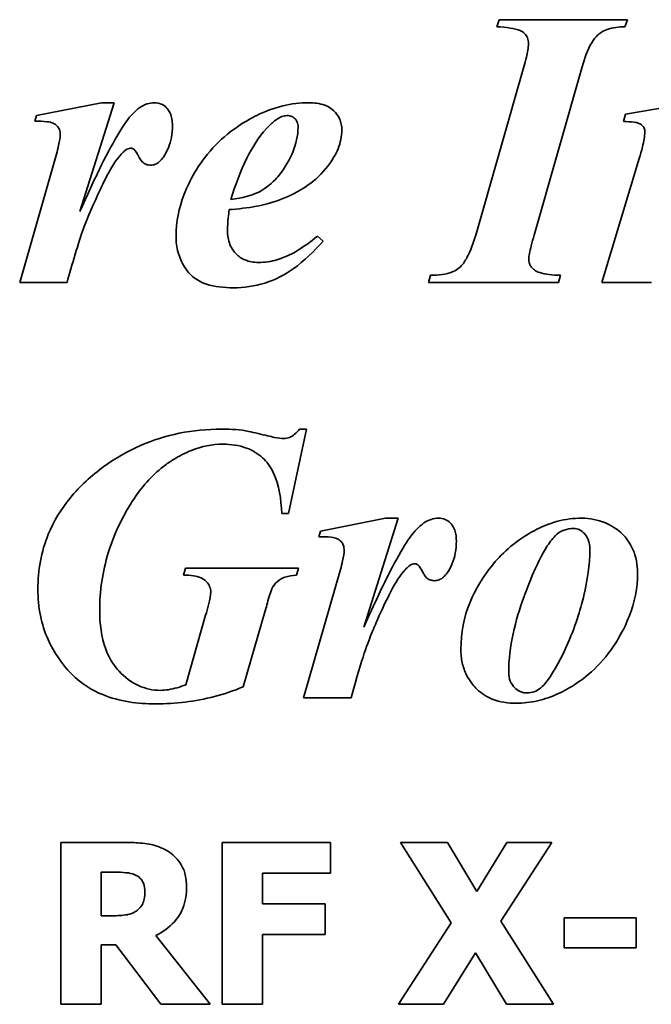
# Model space of a CAD drawing. Header units: millimetres. Extents: x 340 to 1340, y 341 to 847.
# Tile 5 of 7: x 775 to 853, y 449 to 570. Entities that reach past the tile are written whole.
import ezdxf

# ---------------------------------------------------------------- set-up
doc = ezdxf.new("R2010")
doc.units = ezdxf.units.MM
doc.header["$LTSCALE"] = 4
doc.layers.add('Krawędzie widoczne(ISO)', color=7, linetype='Continuous', lineweight=35, true_color=0x262659)

msp = doc.modelspace()

# ---------------------------------------------------------------- linework, layer by layer
at = {"layer": 'Krawędzie widoczne(ISO)'}
for p, q in [((833.66, 569.52), (833.93, 570.39)), ((833.93, 570.39), (849.81, 570.39)), ((849.81, 570.39), (849.5, 569.52)), ((831.04, 543.77), (837, 564.56)), ((844.19, 564.56), (838.28, 543.77)), ((776.75, 558.54), (784.76, 560.13)), ((786.35, 560.13), (782.11, 546.68)), ((784.76, 560.13), (786.35, 560.13)), ((849.58, 558.7), (857.88, 560.13)), ((776.54, 557.85), (776.75, 558.54)), ((849.31, 557.8), (849.58, 558.7)), ((774.66, 537.93), (779.22, 553.79)), ((846.63, 537.93), (851.27, 553.26)), ((811.47, 543.63), (812.18, 543.02)), ((780.52, 537.93), (774.66, 537.93)), ((825.2, 537.93), (825.47, 538.81)), ((841.3, 537.93), (825.2, 537.93)), ((841.54, 538.81), (841.3, 537.93)), ((852.76, 537.93), (846.63, 537.93)), ((810.14, 519.8), (807.91, 509.37)), ((809.27, 519.8), (810.14, 519.8)), ((807.91, 509.37), (807.06, 509.37)), ((811.86, 507.2), (819.87, 508.79)), ((821.46, 508.79), (817.22, 495.34)), ((819.87, 508.79), (821.46, 508.79)), ((811.65, 506.51), (811.86, 507.2)), ((794.92, 501.76), (795.16, 502.64)), ((795.16, 502.64), (809.13, 502.64)), ((809.13, 502.64), (808.89, 501.76)), ((809.77, 486.59), (814.33, 502.45)), ((805.1, 497.63), (802.29, 487.95)), ((795.21, 488.21), (797.65, 496.8)), ((815.63, 486.59), (809.77, 486.59)), ((779.73, 468.73), (787.77, 468.73)), ((779.73, 468.73), (779.73, 448.73)), ((799.7, 468.73), (813.09, 468.73)), ((799.7, 468.73), (799.7, 448.73)), ((813.09, 464.92), (813.09, 468.73)), ((821.76, 468.73), (827.56, 468.73)), ((828, 458.79), (821.76, 468.73)), ((827.56, 468.73), (831.17, 462.68)), ((831.17, 462.68), (834.89, 468.73)), ((840.44, 468.73), (834.17, 459)), ((834.89, 468.73), (840.44, 468.73)), ((786.41, 465.05), (784.72, 465.05)), ((784.72, 459.67), (784.72, 465.05)), ((813.09, 464.92), (804.69, 464.92)), ((804.69, 461.14), (804.69, 464.92)), ((804.69, 461.14), (812.42, 461.14)), ((812.42, 457.34), (812.42, 461.14)), ((784.72, 459.67), (786.17, 459.67)), ((821.5, 448.73), (828, 458.79)), ((834.17, 459), (840.66, 448.73)), ((841.97, 459.43), (850.87, 459.43)), ((841.97, 459.43), (841.97, 455.7)), ((850.87, 455.7), (850.87, 459.43)), ((791.48, 457.24), (798.21, 448.73)), ((812.42, 457.34), (804.69, 457.34)), ((804.69, 448.73), (804.69, 457.34)), ((786.54, 456.07), (784.72, 456.07)), ((784.72, 448.73), (784.72, 456.07)), ((792.1, 448.73), (786.54, 456.07)), ((831, 455.1), (827.06, 448.73)), ((834.85, 448.73), (831, 455.1)), ((850.87, 455.7), (841.97, 455.7)), ((784.72, 448.73), (779.73, 448.73)), ((798.21, 448.73), (792.1, 448.73)), ((804.69, 448.73), (799.7, 448.73)), ((827.06, 448.73), (821.5, 448.73)), ((840.66, 448.73), (834.85, 448.73))]:
    msp.add_line(p, q, dxfattribs=at)
for points, knots in [([(833.66, 569.52), (834.8, 569.45), (835.9, 569.31), (836.68, 568.99), (836.88, 568.89), (837.24, 568.53), (837.35, 568.36), (837.52, 567.94), (837.56, 567.7), (837.56, 567.45)], [-0.6481632, -0.6481632, -0.6481632, -0.6481632, -0.2245558, -0.2245558, -0.1361683, -0.1361683, -0.0736993, -0.0736993, 0, 0, 0, 0]), ([(844.19, 564.56), (844.5, 565.63), (844.89, 566.72), (845.59, 567.89), (845.84, 568.24), (846.35, 568.7), (846.72, 568.97), (847.99, 569.43), (848.76, 569.52), (849.5, 569.52)], [-1.261859, -1.261859, -1.261859, -1.261859, -0.653327, -0.653327, -0.40557, -0.40557, -0.22055, -0.22055, 0, 0, 0, 0]), ([(837.56, 567.45), (837.56, 566.95), (837.45, 566.33), (837.23, 565.36), (837.12, 564.95), (837, 564.56)], [-0.2991357, -0.2991357, -0.2991357, -0.2991357, -0.1222495, -0.1222495, 0, 0, 0, 0]), ([(791.34, 560.13), (791.02, 560.13), (790.72, 560.08), (790.1, 559.88), (789.8, 559.72), (789.2, 559.32), (788.9, 559.06), (788.63, 558.78)], [-0.3142542, -0.3142542, -0.3142542, -0.3142542, -0.2190454, -0.2190454, -0.1175534, -0.1175534, 0, 0, 0, 0]), ([(793.54, 557.32), (793.54, 557.59), (793.52, 557.87), (793.43, 558.38), (793.37, 558.61), (793.13, 559.17), (792.95, 559.4), (792.6, 559.74), (792.4, 559.88), (791.9, 560.08), (791.62, 560.13), (791.34, 560.13)], [-0.3256579, -0.3256579, -0.3256579, -0.3256579, -0.2753291, -0.2753291, -0.2314558, -0.2314558, -0.1625352, -0.1625352, -0.086431, -0.086431, 0, 0, 0, 0]), ([(810.41, 560.13), (809.32, 560.13), (808.25, 560), (806.08, 559.47), (805.01, 559.06), (802.5, 557.84), (800.42, 556.59), (796.72, 552.56), (795.63, 550.47), (794.35, 547.14), (793.99, 545.41), (793.99, 543.61)], [-2.371477, -2.371477, -2.371477, -2.371477, -2.007576, -2.007576, -1.623885, -1.623885, -1.072002, -1.072002, -0.539328, -0.539328, 0, 0, 0, 0]), ([(814.49, 556.76), (814.49, 557.01), (814.47, 557.25), (814.37, 557.72), (814.3, 557.94), (814.03, 558.54), (813.78, 558.87), (813.3, 559.32), (812.96, 559.61), (811.75, 560.05), (811.06, 560.13), (810.41, 560.13)], [-1.104225, -1.104225, -1.104225, -1.104225, -0.90947, -0.90947, -0.724575, -0.724575, -0.386791, -0.386791, -0.198504, -0.198504, 0, 0, 0, 0]), ([(788.63, 558.78), (787.63, 557.74), (786.32, 555.53), (783.87, 550.6), (782.94, 548.57), (782.11, 546.68)], [-1.654297, -1.654297, -1.654297, -1.654297, -0.621295, -0.621295, 0, 0, 0, 0]), ([(805.18, 556.95), (805.48, 557.28), (805.81, 557.61), (806.44, 558.09), (806.76, 558.29), (807.3, 558.49), (807.53, 558.54), (807.75, 558.54)], [-0.3090968, -0.3090968, -0.3090968, -0.3090968, -0.175352, -0.175352, -0.0683891, -0.0683891, 0, 0, 0, 0]), ([(807.75, 558.54), (807.94, 558.54), (808.13, 558.51), (808.46, 558.37), (808.59, 558.28), (808.78, 558.08), (808.89, 557.95), (809.05, 557.54), (809.08, 557.33), (809.08, 557.11)], [-0.3524903, -0.3524903, -0.3524903, -0.3524903, -0.2343424, -0.2343424, -0.131833, -0.131833, -0.0654877, -0.0654877, 0, 0, 0, 0]), ([(776.54, 557.85), (777, 557.85), (777.59, 557.84), (778.37, 557.75), (778.58, 557.7), (778.99, 557.5), (779.16, 557.38), (779.42, 557.11), (779.5, 556.98), (779.64, 556.61), (779.67, 556.38), (779.67, 556.15)], [-0.3728705, -0.3728705, -0.3728705, -0.3728705, -0.2629605, -0.2629605, -0.1862013, -0.1862013, -0.1197575, -0.1197575, -0.067167, -0.067167, 0, 0, 0, 0]), ([(792.43, 553.42), (792.67, 553.77), (792.88, 554.15), (793.21, 554.97), (793.33, 555.4), (793.5, 556.33), (793.54, 556.82), (793.54, 557.32)], [-0.4132399, -0.4132399, -0.4132399, -0.4132399, -0.2834004, -0.2834004, -0.148715, -0.148715, 0, 0, 0, 0]), ([(849.31, 557.8), (849.71, 557.8), (850.24, 557.78), (850.82, 557.71), (851.07, 557.66), (851.45, 557.47), (851.57, 557.39), (851.73, 557.23), (851.82, 557.13), (851.94, 556.82), (851.96, 556.66), (851.96, 556.5)], [-0.6968826, -0.6968826, -0.6968826, -0.6968826, -0.3382974, -0.3382974, -0.17813, -0.17813, -0.0983668, -0.0983668, -0.0489085, -0.0489085, 0, 0, 0, 0]), ([(779.67, 556.15), (779.67, 555.87), (779.59, 555.41), (779.4, 554.5), (779.31, 554.14), (779.22, 553.79)], [-0.2772669, -0.2772669, -0.2772669, -0.2772669, -0.10655, -0.10655, 0, 0, 0, 0]), ([(809.08, 557.11), (809.08, 556.05), (808.81, 555.01), (808.13, 553.35), (807.54, 552.09), (806.21, 550.57), (805.47, 549.81), (803.99, 548.95), (803.03, 548.51), (800.78, 548.17)], [-10.196097, -10.196097, -10.196097, -10.196097, -5.341544, -5.341544, -1.914301, -1.914301, -0.687274, -0.687274, 0, 0, 0, 0]), ([(800.78, 548.17), (801.3, 549.9), (801.94, 551.68), (803.41, 554.59), (804.2, 555.87), (805.18, 556.95)], [-0.9812278, -0.9812278, -0.9812278, -0.9812278, -0.4369854, -0.4369854, 0, 0, 0, 0]), ([(813.48, 553.37), (813.9, 554.05), (814.21, 554.79), (814.45, 555.97), (814.49, 556.36), (814.49, 556.76)], [-0.3609899, -0.3609899, -0.3609899, -0.3609899, -0.1192079, -0.1192079, 0, 0, 0, 0]), ([(851.96, 556.5), (851.95, 556.02), (851.82, 555.35), (851.54, 554.2), (851.41, 553.72), (851.27, 553.26)], [-0.3532316, -0.3532316, -0.3532316, -0.3532316, -0.1428126, -0.1428126, 0, 0, 0, 0]), ([(780.52, 537.93), (781.08, 539.95), (781.95, 542.96), (782.58, 544.67), (782.61, 544.75), (783.36, 546.72), (784.34, 548.82), (785.03, 550.28), (785.55, 551.34), (786.72, 553.28), (787.19, 553.76), (787.59, 554.15), (787.76, 554.29), (787.92, 554.38)], [-0.3154632, -0.3154632, -0.3154632, -0.3154632, -0.2757121, -0.2757121, -0.2736571, -0.2736571, -0.2258565, -0.2258565, -0.1511868, -0.1511868, -0.0553825, -0.0553825, 0, 0, 0, 0]), ([(787.92, 554.38), (788.02, 554.43), (788.13, 554.47), (788.29, 554.5), (788.34, 554.51), (788.39, 554.51)], [-0.05016212, -0.05016212, -0.05016212, -0.05016212, -0.01520933, -0.01520933, 0, 0, 0, 0]), ([(788.39, 554.51), (788.45, 554.51), (788.5, 554.5), (788.6, 554.47), (788.65, 554.45), (788.74, 554.4), (788.79, 554.37), (788.96, 554.21), (789.17, 553.88), (789.51, 553.23), (789.61, 553.02), (789.94, 552.7), (790.09, 552.6), (790.45, 552.45), (790.65, 552.41), (790.86, 552.41)], [-0.8706665, -0.8706665, -0.8706665, -0.8706665, -0.7556331, -0.7556331, -0.6351485, -0.6351485, -0.5415118, -0.5415118, -0.2012388, -0.2012388, -0.118197, -0.118197, -0.0630517, -0.0630517, 0, 0, 0, 0]), ([(790.86, 552.41), (791.05, 552.41), (791.24, 552.45), (791.61, 552.6), (791.78, 552.72), (792.12, 553.02), (792.29, 553.22), (792.43, 553.42)], [-0.1957677, -0.1957677, -0.1957677, -0.1957677, -0.1371828, -0.1371828, -0.0747449, -0.0747449, 0, 0, 0, 0]), ([(805.26, 547.64), (806.38, 547.94), (807.46, 548.35), (810.03, 549.64), (810.94, 550.42), (812.14, 551.48), (812.87, 552.37), (813.48, 553.37)], [-0.5689508, -0.5689508, -0.5689508, -0.5689508, -0.4809109, -0.4809109, -0.3507868, -0.3507868, 0, 0, 0, 0]), ([(800.57, 546.92), (801.66, 547.01), (802.85, 547.14), (804.37, 547.42), (804.83, 547.52), (805.26, 547.64)], [-0.4682189, -0.4682189, -0.4682189, -0.4682189, -0.1353877, -0.1353877, 0, 0, 0, 0]), ([(800.35, 544.35), (800.35, 544.86), (800.4, 545.42), (800.48, 546.26), (800.52, 546.59), (800.57, 546.92)], [-0.2526807, -0.2526807, -0.2526807, -0.2526807, -0.0999493, -0.0999493, 0, 0, 0, 0]), ([(804.17, 540.4), (803.61, 540.4), (803.05, 540.49), (802.1, 540.88), (801.73, 541.14), (801.16, 541.72), (800.87, 542.09), (800.44, 543.17), (800.35, 543.76), (800.35, 544.35)], [-0.8394009, -0.8394009, -0.8394009, -0.8394009, -0.5684497, -0.5684497, -0.3483322, -0.3483322, -0.17733, -0.17733, 0, 0, 0, 0]), ([(793.99, 543.61), (793.99, 542.94), (794.07, 542.28), (794.43, 541), (794.69, 540.41), (795.51, 539.11), (795.96, 538.72), (796.53, 538.23), (797.12, 537.93), (798.78, 537.38), (799.95, 537.27), (801.04, 537.27)], [-0.5990768, -0.5990768, -0.5990768, -0.5990768, -0.5773935, -0.5773935, -0.5562631, -0.5562631, -0.5273388, -0.5273388, -0.330356, -0.330356, 0, 0, 0, 0]), ([(801.04, 537.27), (802.38, 537.27), (803.69, 537.45), (806.39, 538.29), (807.52, 538.93), (809.84, 540.58), (811.08, 541.79), (812.18, 543.02)], [-1.176589, -1.176589, -1.176589, -1.176589, -0.854354, -0.854354, -0.496716, -0.496716, 0, 0, 0, 0]), ([(811.47, 543.63), (810.63, 542.96), (809.7, 542.27), (808.19, 541.39), (807.42, 541), (805.72, 540.51), (804.96, 540.4), (804.17, 540.4)], [-1.015906, -1.015906, -1.015906, -1.015906, -0.533194, -0.533194, -0.235855, -0.235855, 0, 0, 0, 0]), ([(831.04, 543.77), (830.77, 542.86), (830.42, 541.82), (829.76, 540.61), (829.5, 540.21), (829.03, 539.74), (828.72, 539.47), (827.38, 538.92), (826.42, 538.81), (825.47, 538.81)], [-1.728425, -1.728425, -1.728425, -1.728425, -0.877753, -0.877753, -0.491288, -0.491288, -0.287125, -0.287125, 0, 0, 0, 0]), ([(837.61, 540.82), (837.61, 541.18), (837.73, 541.75), (838.01, 542.87), (838.15, 543.34), (838.28, 543.77)], [-0.3472872, -0.3472872, -0.3472872, -0.3472872, -0.1353684, -0.1353684, 0, 0, 0, 0]), ([(838.3, 539.47), (838.16, 539.57), (838.03, 539.69), (837.82, 539.96), (837.75, 540.11), (837.64, 540.45), (837.61, 540.64), (837.61, 540.82)], [-0.1594404, -0.1594404, -0.1594404, -0.1594404, -0.1068332, -0.1068332, -0.0561543, -0.0561543, 0, 0, 0, 0]), ([(841.54, 538.81), (840.57, 538.83), (839.64, 538.92), (838.73, 539.23), (838.5, 539.33), (838.3, 539.47)], [-0.288432, -0.288432, -0.288432, -0.288432, -0.0715068, -0.0715068, 0, 0, 0, 0]), ([(799.59, 519.8), (797.84, 519.8), (796.1, 519.64), (792.74, 518.95), (791.13, 518.45), (787.99, 517.07), (786.49, 516.2), (785.08, 515.18)], [-1.567209, -1.567209, -1.567209, -1.567209, -1.039274, -1.039274, -0.527078, -0.527078, 0, 0, 0, 0]), ([(802.21, 519.66), (801.65, 519.72), (801.08, 519.76), (800.21, 519.79), (799.9, 519.8), (799.59, 519.8)], [-0.2643864, -0.2643864, -0.2643864, -0.2643864, -0.093855, -0.093855, 0, 0, 0, 0]), ([(805.31, 518.97), (804.59, 519.16), (803.69, 519.37), (802.73, 519.57), (802.45, 519.63), (802.21, 519.66)], [-0.2982741, -0.2982741, -0.2982741, -0.2982741, -0.0726048, -0.0726048, 0, 0, 0, 0]), ([(809.27, 519.8), (809.08, 519.57), (808.88, 519.35), (808.46, 519.01), (808.25, 518.87), (807.78, 518.68), (807.53, 518.63), (807.28, 518.63)], [-0.2402274, -0.2402274, -0.2402274, -0.2402274, -0.1524652, -0.1524652, -0.0770038, -0.0770038, 0, 0, 0, 0]), ([(807.28, 518.63), (807.02, 518.63), (806.62, 518.69), (805.9, 518.84), (805.6, 518.91), (805.31, 518.97)], [-0.2233448, -0.2233448, -0.2233448, -0.2233448, -0.0877611, -0.0877611, 0, 0, 0, 0]), ([(784.55, 497.36), (784.55, 499.8), (784.9, 502.19), (786.6, 507.75), (788.04, 510.06), (789.7, 512.58), (790.94, 514.04), (792.85, 515.51), (793.28, 515.8), (794.39, 516.49), (795.13, 516.87), (797.16, 517.67), (798.45, 517.94), (799.8, 517.94)], [-1.851765, -1.851765, -1.851765, -1.851765, -1.629416, -1.629416, -1.321497, -1.321497, -0.799608, -0.799608, -0.657513, -0.657513, -0.4061, -0.4061, 0, 0, 0, 0]), ([(799.8, 517.94), (800.78, 517.94), (801.78, 517.81), (803.43, 517.19), (804.1, 516.8), (805.2, 515.79), (805.67, 515.19), (806.72, 512.91), (806.99, 511.15), (807.06, 509.37)], [-1.642814, -1.642814, -1.642814, -1.642814, -1.200546, -1.200546, -0.850237, -0.850237, -0.532998, -0.532998, 0, 0, 0, 0]), ([(785.08, 515.18), (783.54, 514.06), (782.11, 512.77), (779.78, 509.93), (778.87, 508.44), (777.31, 504.64), (776.91, 502.36), (776.91, 500.01)], [-1.813456, -1.813456, -1.813456, -1.813456, -1.235585, -1.235585, -0.704647, -0.704647, 0, 0, 0, 0]), ([(826.45, 508.79), (826.14, 508.79), (825.83, 508.74), (825.22, 508.54), (824.92, 508.39), (824.32, 507.99), (824.02, 507.72), (823.75, 507.44)], [-0.3117557, -0.3117557, -0.3117557, -0.3117557, -0.2179833, -0.2179833, -0.1179696, -0.1179696, 0, 0, 0, 0]), ([(828.65, 505.98), (828.65, 506.26), (828.63, 506.54), (828.54, 507.05), (828.48, 507.28), (828.23, 507.85), (828.04, 508.07), (827.71, 508.4), (827.5, 508.54), (827.01, 508.74), (826.73, 508.79), (826.45, 508.79)], [-0.3154202, -0.3154202, -0.3154202, -0.3154202, -0.2675414, -0.2675414, -0.2258833, -0.2258833, -0.160149, -0.160149, -0.0850422, -0.0850422, 0, 0, 0, 0]), ([(844.14, 508.79), (843.14, 508.79), (842.15, 508.67), (839.96, 508.1), (839, 507.64), (836.04, 506.06), (834.39, 504.53), (831.61, 501.24), (830.74, 499.36), (829.57, 496.57), (829.21, 494.63), (829.21, 492.61)], [-1.231494, -1.231494, -1.231494, -1.231494, -1.183062, -1.183062, -1.121916, -1.121916, -0.907156, -0.907156, -0.603655, -0.603655, 0, 0, 0, 0]), ([(851.06, 502.03), (851.06, 502.54), (851.01, 503.04), (850.82, 504.02), (850.68, 504.49), (850.07, 505.88), (849.56, 506.47), (848.54, 507.5), (847.73, 507.93), (846.14, 508.6), (845.16, 508.79), (844.14, 508.79)], [-0.7094532, -0.7094532, -0.7094532, -0.7094532, -0.6619726, -0.6619726, -0.6163662, -0.6163662, -0.5201204, -0.5201204, -0.305227, -0.305227, 0, 0, 0, 0]), ([(823.75, 507.44), (822.73, 506.39), (821.42, 504.16), (819, 499.3), (818.07, 497.25), (817.22, 495.34)], [-1.624816, -1.624816, -1.624816, -1.624816, -0.626403, -0.626403, 0, 0, 0, 0]), ([(841.04, 506.77), (841.32, 507.02), (841.64, 507.21), (842.37, 507.46), (842.76, 507.52), (843.16, 507.52)], [-0.2318078, -0.2318078, -0.2318078, -0.2318078, -0.119251, -0.119251, 0, 0, 0, 0]), ([(843.16, 507.52), (843.28, 507.52), (843.4, 507.5), (843.64, 507.45), (843.75, 507.42), (844.1, 507.26), (844.3, 507.1), (844.63, 506.76), (844.81, 506.53), (845.09, 505.78), (845.15, 505.34), (845.15, 504.92)], [-0.5080087, -0.5080087, -0.5080087, -0.5080087, -0.4428198, -0.4428198, -0.3786332, -0.3786332, -0.2413318, -0.2413318, -0.1266735, -0.1266735, 0, 0, 0, 0]), ([(811.65, 506.51), (812.11, 506.51), (812.7, 506.5), (813.48, 506.41), (813.7, 506.36), (814.1, 506.17), (814.27, 506.05), (814.53, 505.77), (814.62, 505.64), (814.75, 505.27), (814.78, 505.04), (814.78, 504.81)], [-0.3371767, -0.3371767, -0.3371767, -0.3371767, -0.2447302, -0.2447302, -0.1779688, -0.1779688, -0.1178802, -0.1178802, -0.0675311, -0.0675311, 0, 0, 0, 0]), ([(835.12, 489.75), (835.12, 492.91), (835.94, 496.16), (837.28, 499.83), (838.51, 503.2), (840.24, 505.89), (840.62, 506.4), (841.04, 506.77)], [-3.71446, -3.71446, -3.71446, -3.71446, -0.844616, -0.844616, -0.16644, -0.16644, 0, 0, 0, 0]), ([(827.54, 502.08), (827.78, 502.43), (827.99, 502.81), (828.32, 503.62), (828.44, 504.05), (828.61, 504.98), (828.65, 505.48), (828.65, 505.98)], [-0.4128057, -0.4128057, -0.4128057, -0.4128057, -0.2838754, -0.2838754, -0.149993, -0.149993, 0, 0, 0, 0]), ([(845.15, 504.92), (845.15, 503.02), (844.86, 501.1), (844.1, 497.95), (843.5, 495.76), (841.69, 491.59), (840.73, 489.83), (839.65, 488.38), (839.35, 488.03), (839.05, 487.79)], [-1.634263, -1.634263, -1.634263, -1.634263, -0.953887, -0.953887, -0.470652, -0.470652, -0.117884, -0.117884, 0, 0, 0, 0]), ([(814.78, 504.81), (814.78, 504.53), (814.7, 504.07), (814.51, 503.17), (814.42, 502.8), (814.33, 502.45)], [-0.276519, -0.276519, -0.276519, -0.276519, -0.107668, -0.107668, 0, 0, 0, 0]), ([(815.63, 486.59), (817.08, 491.78), (817.66, 493.34), (818.76, 495.97), (820.08, 499.03), (821.84, 501.95), (822.3, 502.42), (822.71, 502.81), (822.87, 502.95), (823.03, 503.04)], [-0.521605, -0.521605, -0.521605, -0.521605, -0.3086501, -0.3086501, -0.1483615, -0.1483615, -0.0546018, -0.0546018, 0, 0, 0, 0]), ([(823.03, 503.04), (823.13, 503.09), (823.24, 503.13), (823.41, 503.16), (823.46, 503.17), (823.51, 503.17)], [-0.04966813, -0.04966813, -0.04966813, -0.04966813, -0.01522024, -0.01522024, 0, 0, 0, 0]), ([(823.51, 503.17), (823.56, 503.17), (823.61, 503.16), (823.71, 503.13), (823.76, 503.11), (823.85, 503.06), (823.9, 503.03), (824.07, 502.87), (824.28, 502.53), (824.62, 501.89), (824.73, 501.68), (825.06, 501.35), (825.21, 501.25), (825.56, 501.11), (825.77, 501.07), (825.97, 501.07)], [-0.9234507, -0.9234507, -0.9234507, -0.9234507, -0.8027089, -0.8027089, -0.6760655, -0.6760655, -0.5758536, -0.5758536, -0.2000751, -0.2000751, -0.1163443, -0.1163443, -0.0619869, -0.0619869, 0, 0, 0, 0]), ([(794.92, 501.76), (795.32, 501.76), (795.75, 501.74), (796.46, 501.63), (796.78, 501.55), (797.2, 501.37), (797.49, 501.23), (797.93, 500.76), (798.06, 500.57), (798.24, 500.13), (798.29, 499.89), (798.29, 499.64)], [-0.8984099, -0.8984099, -0.8984099, -0.8984099, -0.5435257, -0.5435257, -0.2675844, -0.2675844, -0.1445315, -0.1445315, -0.07406, -0.07406, 0, 0, 0, 0]), ([(805.84, 500.07), (806.01, 500.4), (806.23, 500.7), (806.84, 501.25), (807.18, 501.41), (807.9, 501.66), (808.42, 501.73), (808.89, 501.76)], [-0.2975693, -0.2975693, -0.2975693, -0.2975693, -0.2286966, -0.2286966, -0.1444975, -0.1444975, 0, 0, 0, 0]), ([(825.97, 501.07), (826.17, 501.07), (826.35, 501.11), (826.72, 501.26), (826.89, 501.37), (827.23, 501.68), (827.4, 501.87), (827.54, 502.08)], [-0.1944389, -0.1944389, -0.1944389, -0.1944389, -0.1366852, -0.1366852, -0.0750499, -0.0750499, 0, 0, 0, 0]), ([(836.05, 485.93), (836.94, 485.93), (837.82, 486.03), (839.58, 486.44), (840.46, 486.75), (842.6, 487.75), (844.54, 488.85), (848.38, 492.99), (849.48, 495.27), (850.69, 498.39), (851.06, 500.18), (851.06, 502.03)], [-1.971524, -1.971524, -1.971524, -1.971524, -1.706844, -1.706844, -1.430265, -1.430265, -1.002323, -1.002323, -0.555393, -0.555393, 0, 0, 0, 0]), ([(805.1, 497.63), (805.24, 498.18), (805.46, 499.01), (805.71, 499.74), (805.78, 499.93), (805.84, 500.07)], [-0.1883625, -0.1883625, -0.1883625, -0.1883625, -0.0440557, -0.0440557, 0, 0, 0, 0]), ([(776.91, 500.01), (776.91, 498.92), (777.01, 497.83), (777.43, 495.74), (777.74, 494.75), (778.87, 492.22), (779.89, 490.73), (782.34, 488.27), (783.68, 487.5), (786.98, 486.15), (789.25, 485.85), (791.47, 485.85)], [-1.901692, -1.901692, -1.901692, -1.901692, -1.670493, -1.670493, -1.44939, -1.44939, -1.081651, -1.081651, -0.674493, -0.674493, 0, 0, 0, 0]), ([(798.29, 499.64), (798.29, 499.33), (798.18, 498.79), (797.9, 497.68), (797.77, 497.22), (797.65, 496.8)], [-0.3441288, -0.3441288, -0.3441288, -0.3441288, -0.1315938, -0.1315938, 0, 0, 0, 0]), ([(792.08, 487.52), (791.6, 487.52), (791.13, 487.57), (790.21, 487.77), (789.76, 487.92), (788.43, 488.53), (787.64, 489.15), (786.5, 490.37), (785.81, 491.21), (784.74, 494.12), (784.55, 495.77), (784.55, 497.36)], [-2.26189, -2.26189, -2.26189, -2.26189, -1.935451, -1.935451, -1.614638, -1.614638, -0.92958, -0.92958, -0.477646, -0.477646, 0, 0, 0, 0]), ([(829.21, 492.61), (829.21, 492.04), (829.26, 491.48), (829.5, 490.4), (829.68, 489.89), (830.35, 488.56), (830.88, 487.97), (831.74, 487.13), (832.38, 486.72), (834.02, 486.07), (835.04, 485.93), (836.05, 485.93)], [-0.8240899, -0.8240899, -0.8240899, -0.8240899, -0.7432876, -0.7432876, -0.6666172, -0.6666172, -0.5316067, -0.5316067, -0.3028312, -0.3028312, 0, 0, 0, 0]), ([(837.38, 487.2), (837.23, 487.2), (837.09, 487.22), (836.81, 487.27), (836.68, 487.32), (836.28, 487.49), (836.05, 487.67), (835.68, 488.04), (835.47, 488.29), (835.18, 489), (835.12, 489.37), (835.12, 489.75)], [-0.5414784, -0.5414784, -0.5414784, -0.5414784, -0.4652004, -0.4652004, -0.3904589, -0.3904589, -0.2321874, -0.2321874, -0.1124575, -0.1124575, 0, 0, 0, 0]), ([(791.47, 485.85), (793.93, 485.85), (796.35, 486.14), (799.95, 487.08), (801.13, 487.47), (802.29, 487.95)], [-1.122292, -1.122292, -1.122292, -1.122292, -0.377791, -0.377791, 0, 0, 0, 0]), ([(795.21, 488.21), (794.51, 487.95), (793.76, 487.72), (792.71, 487.55), (792.39, 487.52), (792.08, 487.52)], [-0.3205714, -0.3205714, -0.3205714, -0.3205714, -0.0949456, -0.0949456, 0, 0, 0, 0]), ([(839.05, 487.79), (838.81, 487.6), (838.56, 487.45), (837.98, 487.25), (837.68, 487.2), (837.38, 487.2)], [-0.1821793, -0.1821793, -0.1821793, -0.1821793, -0.0918107, -0.0918107, 0, 0, 0, 0]), ([(792.96, 467.66), (792.49, 467.94), (792, 468.17), (791.22, 468.41), (790.73, 468.54), (789.15, 468.7), (788.45, 468.73), (787.77, 468.73)], [-1.026495, -1.026495, -1.026495, -1.026495, -0.480256, -0.480256, -0.205973, -0.205973, 0, 0, 0, 0]), ([(795.29, 463.23), (795.29, 463.8), (795.23, 464.37), (794.96, 465.36), (794.77, 465.78), (794.05, 466.81), (793.55, 467.28), (792.96, 467.66)], [-0.5799707, -0.5799707, -0.5799707, -0.5799707, -0.37728, -0.37728, -0.2120011, -0.2120011, 0, 0, 0, 0]), ([(786.41, 465.05), (786.89, 465.05), (787.37, 465.04), (788.2, 464.96), (788.56, 464.88), (788.89, 464.74)], [-0.2547186, -0.2547186, -0.2547186, -0.2547186, -0.1093274, -0.1093274, 0, 0, 0, 0]), ([(788.89, 464.74), (789.14, 464.63), (789.38, 464.48), (789.68, 464.17), (789.83, 463.98), (790.09, 463.34), (790.14, 462.97), (790.14, 462.6)], [-0.3767177, -0.3767177, -0.3767177, -0.3767177, -0.2081246, -0.2081246, -0.1097126, -0.1097126, 0, 0, 0, 0]), ([(790.14, 462.6), (790.14, 462.32), (790.12, 462.02), (790, 461.47), (789.93, 461.27), (789.66, 460.79), (789.44, 460.54), (789.18, 460.33)], [-0.2349528, -0.2349528, -0.2349528, -0.2349528, -0.1652686, -0.1652686, -0.1005541, -0.1005541, 0, 0, 0, 0]), ([(791.48, 457.24), (792.35, 457.66), (793.13, 458.21), (794.43, 459.65), (794.71, 460.27), (795.17, 461.45), (795.29, 462.35), (795.29, 463.23)], [-0.4947277, -0.4947277, -0.4947277, -0.4947277, -0.3803013, -0.3803013, -0.2658055, -0.2658055, 0, 0, 0, 0]), ([(789.18, 460.33), (789.01, 460.2), (788.82, 460.08), (788.32, 459.87), (788.05, 459.82), (787.37, 459.7), (786.74, 459.67), (786.17, 459.67)], [-0.2315109, -0.2315109, -0.2315109, -0.2315109, -0.208584, -0.208584, -0.174538, -0.174538, 0, 0, 0, 0])]:
    msp.add_open_spline(points, degree=3, knots=knots, dxfattribs=at)

doc.saveas('drawing.dxf')
